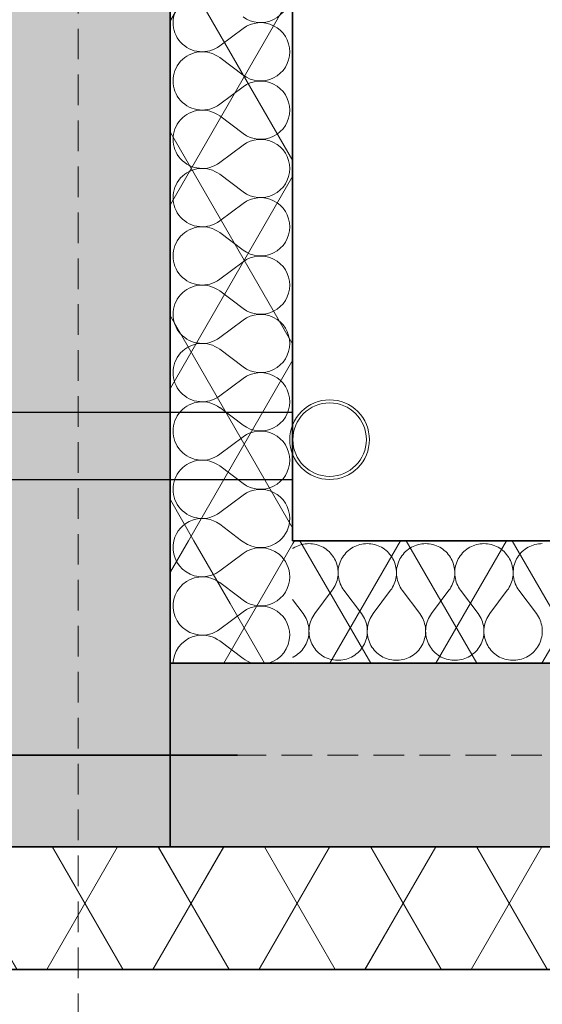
# Model space of a CAD drawing. Header units: millimetres. Extents: x 42175 to 97175, y 10092 to 468192.
# Tile 120 of 235: x 82414 to 83268, y 17422 to 19029. Entities that reach past the tile are written whole.
import ezdxf

# ---------------------------------------------------------------- set-up
doc = ezdxf.new("R2010")
doc.units = ezdxf.units.MM
doc.linetypes.add('DASHED', pattern=[0.75, 0.5, -0.25])
for name, color, linetype in [('- A - ocieplenie', 8, 'Continuous'), ('Instalacje - Wod_Kan', 8, 'Continuous'), ('Konstrukcja - Siatka mod', 8, 'Continuous'), ('Konstrukcja - Ściany zewnętrzne', 8, 'Continuous')]:
    doc.layers.add(name, color=color, linetype=linetype)
pattern_1 = [(60, (-175208.28, 306786.62), (-129.90381, 75), []), (120, (-175208.28, 306786.62), (129.90381, 75), [])]

# ---------------------------------------------------------------- blocks, each defined once
blk = doc.blocks.new('*X3')
at = {"layer": '- A - ocieplenie', "linetype": 'Continuous', "lineweight": 13, "ltscale": 100}
for p, q in [((50026.6, 30702.3), (50023.8, 30701.1)), ((50029.4, 30703.3), (50026.6, 30702.3)), ((50032.3, 30704.2), (50029.4, 30703.3)), ((50035.2, 30704.9), (50032.3, 30704.2)), ((50038.2, 30705.3), (50035.2, 30704.9)), ((50041.2, 30705.6), (50038.2, 30705.3)), ((50044.2, 30705.7), (50041.2, 30705.6)), ((50047.2, 30705.6), (50044.2, 30705.7)), ((50050.2, 30705.3), (50047.2, 30705.6)), ((50053.2, 30704.9), (50050.2, 30705.3)), ((50056.1, 30704.2), (50053.2, 30704.9)), ((50059, 30703.3), (50056.1, 30704.2)), ((50061.9, 30702.3), (50059, 30703.3)), ((50064.6, 30701.1), (50061.9, 30702.3)), ((50121.8, 30702.3), (50119, 30701.1)), ((50124.6, 30703.3), (50121.8, 30702.3)), ((50127.5, 30704.2), (50124.6, 30703.3)), ((50130.5, 30704.9), (50127.5, 30704.2)), ((50133.4, 30705.3), (50130.5, 30704.9)), ((50136.4, 30705.6), (50133.4, 30705.3)), ((50139.4, 30705.7), (50136.4, 30705.6)), ((50142.5, 30705.6), (50139.4, 30705.7)), ((50145.5, 30705.3), (50142.5, 30705.6)), ((50148.4, 30704.9), (50145.5, 30705.3)), ((50151.4, 30704.2), (50148.4, 30704.9)), ((50154.3, 30703.3), (50151.4, 30704.2)), ((50157.1, 30702.3), (50154.3, 30703.3)), ((50159.9, 30701.1), (50157.1, 30702.3)), ((50217, 30702.3), (50214.3, 30701.1)), ((50219.9, 30703.3), (50217, 30702.3)), ((50222.8, 30704.2), (50219.9, 30703.3)), ((50225.7, 30704.9), (50222.8, 30704.2)), ((50228.7, 30705.3), (50225.7, 30704.9)), ((50231.7, 30705.6), (50228.7, 30705.3)), ((50234.7, 30705.7), (50231.7, 30705.6)), ((50237.7, 30705.6), (50234.7, 30705.7)), ((50240.7, 30705.3), (50237.7, 30705.6)), ((50243.7, 30704.9), (50240.7, 30705.3)), ((50246.6, 30704.2), (50243.7, 30704.9)), ((50249.5, 30703.3), (50246.6, 30704.2)), ((50252.3, 30702.3), (50249.5, 30703.3)), ((50255.1, 30701.1), (50252.3, 30702.3)), ((50312.3, 30702.3), (50309.5, 30701.1)), ((50315.1, 30703.3), (50312.3, 30702.3)), ((50318, 30704.2), (50315.1, 30703.3)), ((50320.9, 30704.9), (50318, 30704.2)), ((50323.9, 30705.3), (50320.9, 30704.9)), ((50326.9, 30705.6), (50323.9, 30705.3)), ((50329.9, 30705.7), (50326.9, 30705.6)), ((50332.9, 30705.6), (50329.9, 30705.7)), ((50335.9, 30705.3), (50332.9, 30705.6)), ((50338.9, 30704.9), (50335.9, 30705.3)), ((50341.8, 30704.2), (50338.9, 30704.9)), ((50344.7, 30703.3), (50341.8, 30704.2)), ((50347.6, 30702.3), (50344.7, 30703.3)), ((50350.3, 30701.1), (50347.6, 30702.3)), ((50407.5, 30702.3), (50404.8, 30701.1)), ((50410.3, 30703.3), (50407.5, 30702.3)), ((50413.2, 30704.2), (50410.3, 30703.3)), ((50416.2, 30704.9), (50413.2, 30704.2)), ((50419.2, 30705.3), (50416.2, 30704.9)), ((50422.2, 30705.6), (50419.2, 30705.3)), ((50425.2, 30705.7), (50422.2, 30705.6)), ((50018.5, 30698.2), (50017.6, 30697.5)), ((50021.1, 30699.7), (50018.5, 30698.2)), ((50023.8, 30701.1), (50021.1, 30699.7)), ((50067.3, 30699.7), (50064.6, 30701.1)), ((50069.9, 30698.2), (50067.3, 30699.7)), ((50072.4, 30696.5), (50069.9, 30698.2)), ((50074.7, 30694.6), (50072.4, 30696.5)), ((50077, 30692.6), (50074.7, 30694.6)), ((50079.1, 30690.5), (50077, 30692.6)), ((50081.1, 30688.2), (50079.1, 30690.5)), ((50082.9, 30685.8), (50081.1, 30688.2)), ((50102.6, 30688.2), (50100.7, 30685.8)), ((50104.6, 30690.5), (50102.6, 30688.2)), ((50106.7, 30692.6), (50104.6, 30690.5)), ((50108.9, 30694.6), (50106.7, 30692.6)), ((50111.3, 30696.5), (50108.9, 30694.6)), ((50113.8, 30698.2), (50111.3, 30696.5)), ((50116.4, 30699.7), (50113.8, 30698.2)), ((50119, 30701.1), (50116.4, 30699.7)), ((50162.5, 30699.7), (50159.9, 30701.1)), ((50165.1, 30698.2), (50162.5, 30699.7)), ((50167.6, 30696.5), (50165.1, 30698.2)), ((50170, 30694.6), (50167.6, 30696.5)), ((50172.2, 30692.6), (50170, 30694.6)), ((50174.3, 30690.5), (50172.2, 30692.6)), ((50176.3, 30688.2), (50174.3, 30690.5)), ((50178.2, 30685.8), (50176.3, 30688.2)), ((50197.8, 30688.2), (50196, 30685.8)), ((50199.8, 30690.5), (50197.8, 30688.2)), ((50201.9, 30692.6), (50199.8, 30690.5)), ((50204.2, 30694.6), (50201.9, 30692.6)), ((50206.5, 30696.5), (50204.2, 30694.6)), ((50209, 30698.2), (50206.5, 30696.5)), ((50211.6, 30699.7), (50209, 30698.2)), ((50214.3, 30701.1), (50211.6, 30699.7)), ((50257.8, 30699.7), (50255.1, 30701.1)), ((50260.4, 30698.2), (50257.8, 30699.7)), ((50262.8, 30696.5), (50260.4, 30698.2)), ((50265.2, 30694.6), (50262.8, 30696.5)), ((50267.5, 30692.6), (50265.2, 30694.6)), ((50269.6, 30690.5), (50267.5, 30692.6)), ((50271.6, 30688.2), (50269.6, 30690.5)), ((50273.4, 30685.8), (50271.6, 30688.2)), ((50293, 30688.2), (50291.2, 30685.8)), ((50295, 30690.5), (50293, 30688.2)), ((50297.1, 30692.6), (50295, 30690.5)), ((50299.4, 30694.6), (50297.1, 30692.6)), ((50301.8, 30696.5), (50299.4, 30694.6)), ((50304.3, 30698.2), (50301.8, 30696.5)), ((50306.8, 30699.7), (50304.3, 30698.2)), ((50309.5, 30701.1), (50306.8, 30699.7)), ((50353, 30699.7), (50350.3, 30701.1)), ((50355.6, 30698.2), (50353, 30699.7)), ((50358.1, 30696.5), (50355.6, 30698.2)), ((50360.5, 30694.6), (50358.1, 30696.5)), ((50362.7, 30692.6), (50360.5, 30694.6)), ((50364.8, 30690.5), (50362.7, 30692.6)), ((50366.8, 30688.2), (50364.8, 30690.5)), ((50368.6, 30685.8), (50366.8, 30688.2)), ((50388.3, 30688.2), (50386.5, 30685.8)), ((50390.3, 30690.5), (50388.3, 30688.2)), ((50392.4, 30692.6), (50390.3, 30690.5)), ((50394.6, 30694.6), (50392.4, 30692.6)), ((50397, 30696.5), (50394.6, 30694.6)), ((50399.5, 30698.2), (50397, 30696.5)), ((50402.1, 30699.7), (50399.5, 30698.2)), ((50404.8, 30701.1), (50402.1, 30699.7)), ((50084.6, 30683.3), (50082.9, 30685.8)), ((50086.1, 30680.7), (50084.6, 30683.3)), ((50087.5, 30678), (50086.1, 30680.7)), ((50088.6, 30675.3), (50087.5, 30678)), ((50089.6, 30672.4), (50088.6, 30675.3)), ((50090.4, 30669.5), (50089.6, 30672.4)), ((50094, 30672.4), (50093.2, 30669.5)), ((50095, 30675.3), (50094, 30672.4)), ((50096.2, 30678), (50095, 30675.3)), ((50097.6, 30680.7), (50096.2, 30678)), ((50099.1, 30683.3), (50097.6, 30680.7)), ((50100.7, 30685.8), (50099.1, 30683.3)), ((50179.8, 30683.3), (50178.2, 30685.8)), ((50181.3, 30680.7), (50179.8, 30683.3)), ((50182.7, 30678), (50181.3, 30680.7)), ((50183.9, 30675.3), (50182.7, 30678)), ((50184.9, 30672.4), (50183.9, 30675.3)), ((50185.7, 30669.5), (50184.9, 30672.4)), ((50189.3, 30672.4), (50188.5, 30669.5)), ((50190.3, 30675.3), (50189.3, 30672.4)), ((50191.4, 30678), (50190.3, 30675.3)), ((50192.8, 30680.7), (50191.4, 30678)), ((50194.3, 30683.3), (50192.8, 30680.7)), ((50196, 30685.8), (50194.3, 30683.3)), ((50275.1, 30683.3), (50273.4, 30685.8)), ((50276.6, 30680.7), (50275.1, 30683.3)), ((50277.9, 30678), (50276.6, 30680.7)), ((50279.1, 30675.3), (50277.9, 30678)), ((50280.1, 30672.4), (50279.1, 30675.3)), ((50280.9, 30669.5), (50280.1, 30672.4)), ((50284.5, 30672.4), (50283.7, 30669.5)), ((50285.5, 30675.3), (50284.5, 30672.4)), ((50286.7, 30678), (50285.5, 30675.3)), ((50288, 30680.7), (50286.7, 30678)), ((50289.5, 30683.3), (50288, 30680.7)), ((50291.2, 30685.8), (50289.5, 30683.3)), ((50370.3, 30683.3), (50368.6, 30685.8)), ((50371.8, 30680.7), (50370.3, 30683.3)), ((50373.2, 30678), (50371.8, 30680.7)), ((50374.3, 30675.3), (50373.2, 30678)), ((50375.3, 30672.4), (50374.3, 30675.3)), ((50376.2, 30669.5), (50375.3, 30672.4)), ((50379.7, 30672.4), (50378.9, 30669.5)), ((50380.7, 30675.3), (50379.7, 30672.4)), ((50381.9, 30678), (50380.7, 30675.3)), ((50383.3, 30680.7), (50381.9, 30678)), ((50384.8, 30683.3), (50383.3, 30680.7)), ((50386.5, 30685.8), (50384.8, 30683.3)), ((50091.1, 30666.6), (50090.4, 30669.5)), ((50091.5, 30663.6), (50091.1, 30666.6)), ((50091.4, 30651.6), (50091.7, 30654.6)), ((50091.8, 30660.6), (50091.5, 30663.6)), ((50091.7, 30654.6), (50091.8, 30657.6)), ((50091.8, 30657.6), (50091.8, 30660.6)), ((50091.9, 30660.6), (50091.8, 30657.6)), ((50091.8, 30657.6), (50092, 30654.6)), ((50092.1, 30663.6), (50091.9, 30660.6)), ((50092, 30654.6), (50092.3, 30651.6)), ((50092.6, 30666.6), (50092.1, 30663.6)), ((50093.2, 30669.5), (50092.6, 30666.6)), ((50186.3, 30666.6), (50185.7, 30669.5)), ((50186.7, 30663.6), (50186.3, 30666.6)), ((50186.6, 30651.6), (50186.9, 30654.6)), ((50187, 30660.6), (50186.7, 30663.6)), ((50186.9, 30654.6), (50187.1, 30657.6)), ((50187.1, 30657.6), (50187, 30660.6)), ((50187.4, 30663.6), (50187.1, 30660.6)), ((50187.1, 30660.6), (50187.1, 30657.6)), ((50187.1, 30657.6), (50187.2, 30654.6)), ((50187.2, 30654.6), (50187.5, 30651.6)), ((50187.8, 30666.6), (50187.4, 30663.6)), ((50188.5, 30669.5), (50187.8, 30666.6)), ((50281.5, 30666.6), (50280.9, 30669.5)), ((50282, 30663.6), (50281.5, 30666.6)), ((50281.9, 30651.6), (50282.2, 30654.6)), ((50282.2, 30660.6), (50282, 30663.6)), ((50282.3, 30657.6), (50282.2, 30660.6)), ((50282.2, 30654.6), (50282.3, 30657.6)), ((50282.4, 30660.6), (50282.3, 30657.6)), ((50282.3, 30657.6), (50282.4, 30654.6)), ((50282.6, 30663.6), (50282.4, 30660.6)), ((50282.4, 30654.6), (50282.8, 30651.6)), ((50283.1, 30666.6), (50282.6, 30663.6)), ((50283.7, 30669.5), (50283.1, 30666.6)), ((50376.8, 30666.6), (50376.2, 30669.5)), ((50377.2, 30663.6), (50376.8, 30666.6)), ((50377.1, 30651.6), (50377.4, 30654.6)), ((50377.5, 30660.6), (50377.2, 30663.6)), ((50377.4, 30654.6), (50377.5, 30657.6)), ((50377.5, 30657.6), (50377.5, 30660.6)), ((50377.6, 30660.6), (50377.5, 30657.6)), ((50377.5, 30657.6), (50377.7, 30654.6)), ((50377.9, 30663.6), (50377.6, 30660.6)), ((50377.7, 30654.6), (50378, 30651.6)), ((50378.3, 30666.6), (50377.9, 30663.6)), ((50378.9, 30669.5), (50378.3, 30666.6)), ((50087, 30637.2), (50088.2, 30640)), ((50088.2, 30640), (50089.3, 30642.8)), ((50089.3, 30642.8), (50090.2, 30645.7)), ((50090.2, 30645.7), (50090.9, 30648.6)), ((50090.9, 30648.6), (50091.4, 30651.6)), ((50092.3, 30651.6), (50092.8, 30648.6)), ((50092.8, 30648.6), (50093.5, 30645.7)), ((50093.5, 30645.7), (50094.4, 30642.8)), ((50094.4, 30642.8), (50095.4, 30640)), ((50095.4, 30640), (50096.6, 30637.2)), ((50182.2, 30637.2), (50183.5, 30640)), ((50183.5, 30640), (50184.5, 30642.8)), ((50184.5, 30642.8), (50185.4, 30645.7)), ((50185.4, 30645.7), (50186.1, 30648.6)), ((50186.1, 30648.6), (50186.6, 30651.6)), ((50187.5, 30651.6), (50188, 30648.6)), ((50188, 30648.6), (50188.7, 30645.7)), ((50188.7, 30645.7), (50189.6, 30642.8)), ((50189.6, 30642.8), (50190.7, 30640)), ((50190.7, 30640), (50191.9, 30637.2)), ((50277.5, 30637.2), (50278.7, 30640)), ((50278.7, 30640), (50279.8, 30642.8)), ((50279.8, 30642.8), (50280.7, 30645.7)), ((50280.7, 30645.7), (50281.4, 30648.6)), ((50281.4, 30648.6), (50281.9, 30651.6)), ((50282.8, 30651.6), (50283.3, 30648.6)), ((50283.3, 30648.6), (50284, 30645.7)), ((50284, 30645.7), (50284.8, 30642.8)), ((50284.8, 30642.8), (50285.9, 30640)), ((50285.9, 30640), (50287.1, 30637.2)), ((50372.7, 30637.2), (50374, 30640)), ((50374, 30640), (50375, 30642.8)), ((50375, 30642.8), (50375.9, 30645.7)), ((50375.9, 30645.7), (50376.6, 30648.6)), ((50376.6, 30648.6), (50377.1, 30651.6)), ((50378, 30651.6), (50378.5, 30648.6)), ((50378.5, 30648.6), (50379.2, 30645.7)), ((50379.2, 30645.7), (50380.1, 30642.8)), ((50380.1, 30642.8), (50381.1, 30640)), ((50381.1, 30640), (50382.4, 30637.2)), ((50053.7, 30591.4), (50082.3, 30629.5)), ((50082.3, 30629.5), (50084, 30632)), ((50084, 30632), (50085.6, 30634.6)), ((50085.6, 30634.6), (50087, 30637.2)), ((50096.6, 30637.2), (50098.1, 30634.6)), ((50098.1, 30634.6), (50099.6, 30632)), ((50099.6, 30632), (50101.4, 30629.5)), ((50129.9, 30591.4), (50101.4, 30629.5)), ((50149, 30591.4), (50177.5, 30629.5)), ((50177.5, 30629.5), (50179.3, 30632)), ((50179.3, 30632), (50180.8, 30634.6)), ((50180.8, 30634.6), (50182.2, 30637.2)), ((50191.9, 30637.2), (50193.3, 30634.6)), ((50193.3, 30634.6), (50194.9, 30632)), ((50194.9, 30632), (50196.6, 30629.5)), ((50225.2, 30591.4), (50196.6, 30629.5)), ((50244.2, 30591.4), (50272.8, 30629.5)), ((50272.8, 30629.5), (50274.5, 30632)), ((50274.5, 30632), (50276.1, 30634.6)), ((50276.1, 30634.6), (50277.5, 30637.2)), ((50287.1, 30637.2), (50288.5, 30634.6)), ((50288.5, 30634.6), (50290.1, 30632)), ((50290.1, 30632), (50291.8, 30629.5)), ((50320.4, 30591.4), (50291.8, 30629.5)), ((50339.4, 30591.4), (50368, 30629.5)), ((50368, 30629.5), (50369.8, 30632)), ((50369.8, 30632), (50371.3, 30634.6)), ((50371.3, 30634.6), (50372.7, 30637.2)), ((50382.4, 30637.2), (50383.8, 30634.6)), ((50383.8, 30634.6), (50385.3, 30632)), ((50385.3, 30632), (50387.1, 30629.5)), ((50415.6, 30591.4), (50387.1, 30629.5)), ((50034.7, 30591.4), (50017.6, 30614.3)), ((50036.4, 30588.9), (50034.7, 30591.4)), ((50053.7, 30591.4), (50052, 30588.9)), ((50131.7, 30588.9), (50129.9, 30591.4)), ((50149, 30591.4), (50147.2, 30588.9)), ((50226.9, 30588.9), (50225.2, 30591.4)), ((50244.2, 30591.4), (50242.5, 30588.9)), ((50322.2, 30588.9), (50320.4, 30591.4)), ((50339.4, 30591.4), (50337.7, 30588.9)), ((50417.4, 30588.9), (50415.6, 30591.4)), ((50038, 30586.3), (50036.4, 30588.9)), ((50039.4, 30583.6), (50038, 30586.3)), ((50040.7, 30580.8), (50039.4, 30583.6)), ((50041.8, 30577.9), (50040.7, 30580.8)), ((50042.6, 30575), (50041.8, 30577.9)), ((50043.3, 30572), (50042.6, 30575)), ((50045.8, 30575), (50045.1, 30572)), ((50046.7, 30577.9), (50045.8, 30575)), ((50047.7, 30580.8), (50046.7, 30577.9)), ((50049, 30583.6), (50047.7, 30580.8)), ((50050.4, 30586.3), (50049, 30583.6)), ((50052, 30588.9), (50050.4, 30586.3)), ((50133.3, 30586.3), (50131.7, 30588.9)), ((50134.7, 30583.6), (50133.3, 30586.3)), ((50135.9, 30580.8), (50134.7, 30583.6)), ((50137, 30577.9), (50135.9, 30580.8)), ((50137.9, 30575), (50137, 30577.9)), ((50138.6, 30572), (50137.9, 30575)), ((50141, 30575), (50140.3, 30572)), ((50141.9, 30577.9), (50141, 30575)), ((50143, 30580.8), (50141.9, 30577.9)), ((50144.2, 30583.6), (50143, 30580.8)), ((50145.6, 30586.3), (50144.2, 30583.6)), ((50147.2, 30588.9), (50145.6, 30586.3)), ((50228.5, 30586.3), (50226.9, 30588.9)), ((50229.9, 30583.6), (50228.5, 30586.3)), ((50231.2, 30580.8), (50229.9, 30583.6)), ((50232.2, 30577.9), (50231.2, 30580.8)), ((50233.1, 30575), (50232.2, 30577.9)), ((50233.8, 30572), (50233.1, 30575)), ((50236.3, 30575), (50235.6, 30572)), ((50237.1, 30577.9), (50236.3, 30575)), ((50238.2, 30580.8), (50237.1, 30577.9)), ((50239.4, 30583.6), (50238.2, 30580.8)), ((50240.9, 30586.3), (50239.4, 30583.6)), ((50242.5, 30588.9), (50240.9, 30586.3)), ((50323.7, 30586.3), (50322.2, 30588.9)), ((50325.2, 30583.6), (50323.7, 30586.3)), ((50326.4, 30580.8), (50325.2, 30583.6)), ((50327.5, 30577.9), (50326.4, 30580.8)), ((50328.3, 30575), (50327.5, 30577.9)), ((50329, 30572), (50328.3, 30575)), ((50331.5, 30575), (50330.8, 30572)), ((50332.4, 30577.9), (50331.5, 30575)), ((50333.4, 30580.8), (50332.4, 30577.9)), ((50334.7, 30583.6), (50333.4, 30580.8)), ((50336.1, 30586.3), (50334.7, 30583.6)), ((50337.7, 30588.9), (50336.1, 30586.3)), ((50419, 30586.3), (50417.4, 30588.9)), ((50420.4, 30583.6), (50419, 30586.3)), ((50421.6, 30580.8), (50420.4, 30583.6)), ((50422.7, 30577.9), (50421.6, 30580.8)), ((50423.6, 30575), (50422.7, 30577.9)), ((50424.3, 30572), (50423.6, 30575)), ((50043.8, 30569), (50043.3, 30572)), ((50044.1, 30566), (50043.8, 30569)), ((50043.8, 30556.8), (50044.1, 30559.9)), ((50044.2, 30562.9), (50044.1, 30566)), ((50044.1, 30559.9), (50044.2, 30562.9)), ((50044.3, 30566), (50044.2, 30562.9)), ((50044.2, 30562.9), (50044.3, 30559.9)), ((50044.6, 30569), (50044.3, 30566)), ((50044.3, 30559.9), (50044.6, 30556.8)), ((50045.1, 30572), (50044.6, 30569)), ((50139, 30569), (50138.6, 30572)), ((50139.3, 30566), (50139, 30569)), ((50139.1, 30556.8), (50139.4, 30559.9)), ((50139.4, 30562.9), (50139.3, 30566)), ((50139.6, 30566), (50139.4, 30562.9)), ((50139.4, 30562.9), (50139.5, 30559.9)), ((50139.4, 30559.9), (50139.4, 30562.9)), ((50139.5, 30559.9), (50139.8, 30556.8)), ((50139.9, 30569), (50139.6, 30566)), ((50140.3, 30572), (50139.9, 30569)), ((50234.3, 30569), (50233.8, 30572)), ((50234.6, 30566), (50234.3, 30569)), ((50234.3, 30556.8), (50234.6, 30559.9)), ((50234.7, 30562.9), (50234.6, 30566)), ((50234.6, 30559.9), (50234.7, 30562.9)), ((50234.8, 30566), (50234.7, 30562.9)), ((50234.7, 30562.9), (50234.8, 30559.9)), ((50235.1, 30569), (50234.8, 30566)), ((50234.8, 30559.9), (50235.1, 30556.8)), ((50235.6, 30572), (50235.1, 30569)), ((50329.5, 30569), (50329, 30572)), ((50329.8, 30566), (50329.5, 30569)), ((50329.5, 30556.8), (50329.8, 30559.9)), ((50329.9, 30562.9), (50329.8, 30566)), ((50329.8, 30559.9), (50329.9, 30562.9)), ((50330, 30566), (50329.9, 30562.9)), ((50329.9, 30562.9), (50330, 30559.9)), ((50330.3, 30569), (50330, 30566)), ((50330, 30559.9), (50330.3, 30556.8)), ((50330.8, 30572), (50330.3, 30569)), ((50424.8, 30569), (50424.3, 30572)), ((50425.1, 30566), (50424.8, 30569)), ((50424.8, 30556.8), (50425.1, 30559.9)), ((50425.2, 30562.9), (50425.1, 30566)), ((50425.1, 30559.9), (50425.2, 30562.9)), ((50038.1, 30539.5), (50039.5, 30542.2)), ((50039.5, 30542.2), (50040.8, 30545)), ((50040.8, 30545), (50041.8, 30547.9)), ((50041.8, 30547.9), (50042.7, 30550.8)), ((50042.7, 30550.8), (50043.3, 30553.8)), ((50043.3, 30553.8), (50043.8, 30556.8)), ((50044.6, 30556.8), (50045.1, 30553.8)), ((50045.1, 30553.8), (50045.8, 30550.8)), ((50045.8, 30550.8), (50046.6, 30547.9)), ((50046.6, 30547.9), (50047.7, 30545)), ((50047.7, 30545), (50048.9, 30542.2)), ((50048.9, 30542.2), (50050.3, 30539.5)), ((50133.3, 30539.5), (50134.8, 30542.2)), ((50134.8, 30542.2), (50136, 30545)), ((50136, 30545), (50137, 30547.9)), ((50137, 30547.9), (50137.9, 30550.8)), ((50137.9, 30550.8), (50138.6, 30553.8)), ((50138.6, 30553.8), (50139.1, 30556.8)), ((50139.8, 30556.8), (50140.3, 30553.8)), ((50140.3, 30553.8), (50141, 30550.8)), ((50141, 30550.8), (50141.9, 30547.9)), ((50141.9, 30547.9), (50142.9, 30545)), ((50142.9, 30545), (50144.1, 30542.2)), ((50144.1, 30542.2), (50145.5, 30539.5)), ((50228.6, 30539.5), (50230, 30542.2)), ((50230, 30542.2), (50231.2, 30545)), ((50231.2, 30545), (50232.3, 30547.9)), ((50232.3, 30547.9), (50233.1, 30550.8)), ((50233.1, 30550.8), (50233.8, 30553.8)), ((50233.8, 30553.8), (50234.3, 30556.8)), ((50235.1, 30556.8), (50235.6, 30553.8)), ((50235.6, 30553.8), (50236.2, 30550.8)), ((50236.2, 30550.8), (50237.1, 30547.9)), ((50237.1, 30547.9), (50238.1, 30545)), ((50238.1, 30545), (50239.4, 30542.2)), ((50239.4, 30542.2), (50240.8, 30539.5)), ((50323.8, 30539.5), (50325.2, 30542.2)), ((50325.2, 30542.2), (50326.5, 30545)), ((50326.5, 30545), (50327.5, 30547.9)), ((50327.5, 30547.9), (50328.4, 30550.8)), ((50328.4, 30550.8), (50329.1, 30553.8)), ((50329.1, 30553.8), (50329.5, 30556.8)), ((50330.3, 30556.8), (50330.8, 30553.8)), ((50330.8, 30553.8), (50331.5, 30550.8)), ((50331.5, 30550.8), (50332.3, 30547.9)), ((50332.3, 30547.9), (50333.4, 30545)), ((50333.4, 30545), (50334.6, 30542.2)), ((50334.6, 30542.2), (50336, 30539.5)), ((50419.1, 30539.5), (50420.5, 30542.2)), ((50420.5, 30542.2), (50421.7, 30545)), ((50421.7, 30545), (50422.8, 30547.9)), ((50422.8, 30547.9), (50423.6, 30550.8)), ((50423.6, 30550.8), (50424.3, 30553.8)), ((50424.3, 30553.8), (50424.8, 30556.8)), ((50023.9, 30523.8), (50026.3, 30525.6)), ((50026.3, 30525.6), (50028.6, 30527.6)), ((50028.6, 30527.6), (50030.8, 30529.8)), ((50030.8, 30529.8), (50032.9, 30532)), ((50032.9, 30532), (50034.8, 30534.4)), ((50034.8, 30534.4), (50036.5, 30536.9)), ((50036.5, 30536.9), (50038.1, 30539.5)), ((50050.3, 30539.5), (50051.9, 30536.9)), ((50051.9, 30536.9), (50053.6, 30534.4)), ((50053.6, 30534.4), (50055.5, 30532)), ((50055.5, 30532), (50057.6, 30529.8)), ((50057.6, 30529.8), (50059.8, 30527.6)), ((50059.8, 30527.6), (50062.1, 30525.6)), ((50062.1, 30525.6), (50064.6, 30523.8)), ((50119.1, 30523.8), (50121.5, 30525.6)), ((50121.5, 30525.6), (50123.9, 30527.6)), ((50123.9, 30527.6), (50126.1, 30529.8)), ((50126.1, 30529.8), (50128.1, 30532)), ((50128.1, 30532), (50130, 30534.4)), ((50130, 30534.4), (50131.8, 30536.9)), ((50131.8, 30536.9), (50133.3, 30539.5)), ((50145.5, 30539.5), (50147.1, 30536.9)), ((50147.1, 30536.9), (50148.9, 30534.4)), ((50148.9, 30534.4), (50150.8, 30532)), ((50150.8, 30532), (50152.8, 30529.8)), ((50152.8, 30529.8), (50155, 30527.6)), ((50155, 30527.6), (50157.4, 30525.6)), ((50157.4, 30525.6), (50159.8, 30523.8)), ((50214.3, 30523.8), (50216.8, 30525.6)), ((50216.8, 30525.6), (50219.1, 30527.6)), ((50219.1, 30527.6), (50221.3, 30529.8)), ((50221.3, 30529.8), (50223.4, 30532)), ((50223.4, 30532), (50225.3, 30534.4)), ((50225.3, 30534.4), (50227, 30536.9)), ((50227, 30536.9), (50228.6, 30539.5)), ((50240.8, 30539.5), (50242.4, 30536.9)), ((50242.4, 30536.9), (50244.1, 30534.4)), ((50244.1, 30534.4), (50246, 30532)), ((50246, 30532), (50248.1, 30529.8)), ((50248.1, 30529.8), (50250.3, 30527.6)), ((50250.3, 30527.6), (50252.6, 30525.6)), ((50252.6, 30525.6), (50255, 30523.8)), ((50309.6, 30523.8), (50312, 30525.6)), ((50312, 30525.6), (50314.3, 30527.6)), ((50314.3, 30527.6), (50316.5, 30529.8)), ((50316.5, 30529.8), (50318.6, 30532)), ((50318.6, 30532), (50320.5, 30534.4)), ((50320.5, 30534.4), (50322.2, 30536.9)), ((50322.2, 30536.9), (50323.8, 30539.5)), ((50336, 30539.5), (50337.6, 30536.9)), ((50337.6, 30536.9), (50339.4, 30534.4)), ((50339.4, 30534.4), (50341.3, 30532)), ((50341.3, 30532), (50343.3, 30529.8)), ((50343.3, 30529.8), (50345.5, 30527.6)), ((50345.5, 30527.6), (50347.8, 30525.6)), ((50347.8, 30525.6), (50350.3, 30523.8)), ((50404.8, 30523.8), (50407.3, 30525.6)), ((50407.3, 30525.6), (50409.6, 30527.6)), ((50409.6, 30527.6), (50411.8, 30529.8)), ((50411.8, 30529.8), (50413.8, 30532)), ((50413.8, 30532), (50415.7, 30534.4)), ((50415.7, 30534.4), (50417.5, 30536.9)), ((50417.5, 30536.9), (50419.1, 30539.5)), ((50017.6, 30520.1), (50018.6, 30520.6)), ((50018.6, 30520.6), (50021.3, 30522.1)), ((50021.3, 30522.1), (50023.9, 30523.8)), ((50064.6, 30523.8), (50067.1, 30522.1)), ((50067.1, 30522.1), (50069.8, 30520.6)), ((50069.8, 30520.6), (50072.5, 30519.3)), ((50072.5, 30519.3), (50075.4, 30518.2)), ((50075.4, 30518.2), (50078.3, 30517.2)), ((50078.3, 30517.2), (50081.2, 30516.4)), ((50081.2, 30516.4), (50084.2, 30515.8)), ((50084.2, 30515.8), (50087.3, 30515.5)), ((50087.3, 30515.5), (50090.3, 30515.3)), ((50090.3, 30515.3), (50093.4, 30515.3)), ((50093.4, 30515.3), (50096.4, 30515.5)), ((50096.4, 30515.5), (50099.4, 30515.8)), ((50099.4, 30515.8), (50102.4, 30516.4)), ((50102.4, 30516.4), (50105.4, 30517.2)), ((50105.4, 30517.2), (50108.3, 30518.2)), ((50108.3, 30518.2), (50111.1, 30519.3)), ((50111.1, 30519.3), (50113.9, 30520.6)), ((50113.9, 30520.6), (50116.5, 30522.1)), ((50116.5, 30522.1), (50119.1, 30523.8)), ((50159.8, 30523.8), (50162.4, 30522.1)), ((50162.4, 30522.1), (50165, 30520.6)), ((50165, 30520.6), (50167.8, 30519.3)), ((50167.8, 30519.3), (50170.6, 30518.2)), ((50170.6, 30518.2), (50173.5, 30517.2)), ((50173.5, 30517.2), (50176.5, 30516.4)), ((50176.5, 30516.4), (50179.5, 30515.8)), ((50179.5, 30515.8), (50182.5, 30515.5)), ((50182.5, 30515.5), (50185.5, 30515.3)), ((50185.5, 30515.3), (50188.6, 30515.3)), ((50188.6, 30515.3), (50191.6, 30515.5)), ((50191.6, 30515.5), (50194.7, 30515.8)), ((50194.7, 30515.8), (50197.7, 30516.4)), ((50197.7, 30516.4), (50200.6, 30517.2)), ((50200.6, 30517.2), (50203.5, 30518.2)), ((50203.5, 30518.2), (50206.4, 30519.3)), ((50206.4, 30519.3), (50209.1, 30520.6)), ((50209.1, 30520.6), (50211.8, 30522.1)), ((50211.8, 30522.1), (50214.3, 30523.8)), ((50255, 30523.8), (50257.6, 30522.1)), ((50257.6, 30522.1), (50260.3, 30520.6)), ((50260.3, 30520.6), (50263, 30519.3)), ((50263, 30519.3), (50265.8, 30518.2)), ((50265.8, 30518.2), (50268.7, 30517.2)), ((50268.7, 30517.2), (50271.7, 30516.4)), ((50271.7, 30516.4), (50274.7, 30515.8)), ((50274.7, 30515.8), (50277.7, 30515.5)), ((50277.7, 30515.5), (50280.8, 30515.3)), ((50280.8, 30515.3), (50283.8, 30515.3)), ((50283.8, 30515.3), (50286.9, 30515.5)), ((50286.9, 30515.5), (50289.9, 30515.8)), ((50289.9, 30515.8), (50292.9, 30516.4)), ((50292.9, 30516.4), (50295.9, 30517.2)), ((50295.9, 30517.2), (50298.8, 30518.2)), ((50298.8, 30518.2), (50301.6, 30519.3)), ((50301.6, 30519.3), (50304.4, 30520.6)), ((50304.4, 30520.6), (50307, 30522.1)), ((50307, 30522.1), (50309.6, 30523.8)), ((50350.3, 30523.8), (50352.8, 30522.1)), ((50352.8, 30522.1), (50355.5, 30520.6)), ((50355.5, 30520.6), (50358.2, 30519.3)), ((50358.2, 30519.3), (50361.1, 30518.2)), ((50361.1, 30518.2), (50364, 30517.2)), ((50364, 30517.2), (50366.9, 30516.4)), ((50366.9, 30516.4), (50369.9, 30515.8)), ((50369.9, 30515.8), (50373, 30515.5)), ((50373, 30515.5), (50376, 30515.3)), ((50376, 30515.3), (50379.1, 30515.3)), ((50379.1, 30515.3), (50382.1, 30515.5)), ((50382.1, 30515.5), (50385.2, 30515.8)), ((50385.2, 30515.8), (50388.2, 30516.4)), ((50388.2, 30516.4), (50391.1, 30517.2)), ((50391.1, 30517.2), (50394, 30518.2)), ((50394, 30518.2), (50396.8, 30519.3)), ((50396.8, 30519.3), (50399.6, 30520.6)), ((50399.6, 30520.6), (50402.3, 30522.1)), ((50402.3, 30522.1), (50404.8, 30523.8))]:
    blk.add_line(p, q, dxfattribs=at)
blk = doc.blocks.new('*X4')
at = {"layer": '- A - ocieplenie', "linetype": 'Continuous', "lineweight": 13, "ltscale": 100}
for p, q in [((49927.4, 30620.3), (49936.6, 30613.4)), ((49898.5, 30565.8), (49936.6, 30594.4)), ((49898.5, 30546.8), (49936.6, 30518.2))]:
    blk.add_line(p, q, dxfattribs=at)
for centre, start, end in [((49965.2, 30651.5), 0, 50.577), ((49965.2, 30651.5), 233.1301, 0), ((49965.2, 30556.3), 0, 126.8699), ((49869.9, 30603.9), 262.584, 306.8699), ((49869.9, 30508.7), 53.1301, 98.5417), ((49965.2, 30556.3), 285.7274, 0), ((49869.9, 30508.7), 171.4583, 177.8545), ((49965.2, 30556.3), 233.1301, 254.2726)]:
    blk.add_arc(centre, 47.6, start, end, dxfattribs=at)
blk = doc.blocks.new('*X6')
at = {"layer": '- A - ocieplenie', "linetype": 'Continuous', "lineweight": 13, "ltscale": 100}
for p, q in [((49898.5, 31518.2), (49936.6, 31546.8)), ((49898.5, 31499.2), (49936.6, 31470.6)), ((49898.5, 31423), (49936.6, 31451.5)), ((49898.5, 31403.9), (49936.6, 31375.4)), ((49898.5, 31327.7), (49936.6, 31356.3)), ((49898.5, 31308.7), (49936.6, 31280.1)), ((49898.5, 31232.5), (49936.6, 31261.1)), ((49898.5, 31213.4), (49936.6, 31184.9)), ((49898.5, 31137.3), (49936.6, 31165.8)), ((49898.5, 31118.2), (49936.6, 31089.6)), ((49898.5, 31042), (49936.6, 31070.6)), ((49898.5, 31023), (49936.6, 30994.4)), ((49898.5, 30946.8), (49936.6, 30975.4)), ((49898.5, 30927.7), (49936.6, 30899.2)), ((49898.5, 30851.5), (49936.6, 30880.1)), ((49898.5, 30832.5), (49936.6, 30803.9)), ((49898.5, 30756.3), (49936.6, 30784.9)), ((49898.5, 30737.3), (49934.2, 30710.5))]:
    blk.add_line(p, q, dxfattribs=at)
for centre, start, end in [((49869.9, 31556.3), 53.1301, 306.8699), ((49965.2, 31603.9), 233.1301, 0), ((49965.2, 31508.7), 0, 126.8699), ((49869.9, 31461.1), 53.1301, 306.8699), ((49965.2, 31508.7), 233.1301, 0), ((49965.2, 31413.4), 0, 126.8699), ((49869.9, 31365.8), 53.1301, 306.8699), ((49965.2, 31413.4), 233.1301, 0), ((49965.2, 31318.2), 0, 126.8699), ((49869.9, 31270.6), 53.1301, 306.8699), ((49965.2, 31318.2), 233.1301, 0), ((49965.2, 31223), 0, 126.8699), ((49869.9, 31175.4), 53.1301, 306.8699), ((49965.2, 31223), 233.1301, 0), ((49965.2, 31127.7), 0, 126.8699), ((49869.9, 31080.1), 53.1301, 306.8699), ((49965.2, 31127.7), 233.1301, 0), ((49965.2, 31032.5), 0, 126.8699), ((49869.9, 30984.9), 53.1301, 306.8699), ((49965.2, 31032.5), 233.1301, 0), ((49965.2, 30937.3), 0, 126.8699), ((49869.9, 30889.6), 53.1301, 306.8699), ((49965.2, 30937.3), 233.1301, 0), ((49965.2, 30842), 0, 126.8699), ((49869.9, 30794.4), 53.1301, 306.8699), ((49965.2, 30842), 233.1301, 0), ((49965.2, 30746.8), 0, 126.8699), ((49869.9, 30699.2), 53.1301, 166.2646), ((49965.2, 30746.8), 310.3094, 0)]:
    blk.add_arc(centre, 47.6, start, end, dxfattribs=at)
blk = doc.blocks.new('*X7')
at = {"layer": '- A - ocieplenie', "linetype": 'Continuous', "lineweight": 13, "ltscale": 100}
for p, q in [((49934.2, 30710.5), (49936.6, 30708.7)), ((49898.5, 30661.1), (49936.6, 30689.6)), ((49898.5, 30642), (49927.4, 30620.3))]:
    blk.add_line(p, q, dxfattribs=at)
for centre, start, end in [((49869.9, 30699.2), 166.2646, 306.8699), ((49965.2, 30746.8), 233.1301, 310.3094), ((49965.2, 30651.5), 50.577, 126.8699), ((49869.9, 30603.9), 53.1301, 262.584), ((49869.9, 30508.7), 98.5417, 171.4583)]:
    blk.add_arc(centre, 47.6, start, end, dxfattribs=at)

msp = doc.modelspace()

# ---------------------------------------------------------------- hatches: boundary and pattern name
at = {"layer": '- A - ocieplenie', "linetype": 'Continuous', "lineweight": 13, "ltscale": 100}
h = msp.add_hatch(dxfattribs=at)
h.set_pattern_fill('Izolacja_miękka_0007_0007', color=8, style=0, pattern_type=2)
h.set_pattern_definition(pattern_1)
h.paths.add_polyline_path([(82860.3, 18178.9), (82860.3, 30758.9), (82660.3, 30758.9), (82660.3, 18178.9)])
h = msp.add_hatch(dxfattribs=at)
h.set_pattern_fill('Izolacja_miękka_0007_0007', color=8, style=0, pattern_type=2)
h.set_pattern_definition(pattern_1)
h.paths.add_polyline_path([(82860.3, 18178.9), (82660.3, 17978.9), (82860.3, 17978.9)])
h = msp.add_hatch(dxfattribs=at)
h.set_pattern_fill('Izolacja_miękka_0007_0007', color=8, style=0, pattern_type=2)
h.set_pattern_definition(pattern_1)
h.paths.add_polyline_path([(82660.3, 18178.9), (82660.3, 17978.9), (82860.3, 18178.9)])
h = msp.add_hatch(dxfattribs=at)
h.set_pattern_fill('Izolacja_miękka_0007_0007', color=8, style=0, pattern_type=2)
h.set_pattern_definition(pattern_1)
h.paths.add_polyline_path([(82860.3, 17978.9), (83866.9, 17978.9), (83866.9, 18178.9), (82860.3, 18178.9)])
at = {"layer": '- A - ocieplenie', "linetype": 'Continuous', "lineweight": 15}
h = msp.add_hatch(dxfattribs=at)
h.set_pattern_fill('Izolacja_miękka_0007', color=8, style=0, pattern_type=2)
h.set_pattern_definition([(60, (-175208.59, 306786.62), (-129.90381, 75), []), (120, (-175208.59, 306786.62), (129.90381, 75), [])])
h.paths.add_polyline_path([(55320, 17478.9), (83866.6, 17478.9), (83866.6, 17678.9), (55320, 17678.9)])
at = {"layer": '- A - ocieplenie', "linetype": 'Continuous', "lineweight": 13, "ltscale": 100}
h = msp.add_hatch(dxfattribs=at)
h.set_pattern_fill('Izolacja_miękka_0007_0007', color=8, style=0, pattern_type=2)
h.set_pattern_definition(pattern_1)
h.paths.add_polyline_path([(55320.3, 17478.9), (83866.9, 17478.9), (83866.9, 17678.9), (55320.3, 17678.9)])
at = {"layer": 'Konstrukcja - Ściany zewnętrzne', "linetype": 'Continuous', "lineweight": 13}
for points in [[(82660, 17978.9), (82660, 30758.9), (82160, 30758.9), (82160, 17978.9)], [(82160, 17678.9), (82660, 17678.9), (82160, 17978.9)], [(82660, 17978.9), (82160, 17978.9), (82660, 17678.9)], [(82660, 17678.9), (83866.6, 17678.9), (83866.6, 17978.9), (82660, 17978.9)]]:
    msp.add_hatch(color=8, dxfattribs=at).paths.add_polyline_path(points)

# ---------------------------------------------------------------- linework, layer by layer
at = {"layer": '- A - ocieplenie', "color": 8, "linetype": 'Continuous', "lineweight": 35, "ltscale": 100, "flags": 128}
for points in [[(82660, 30758.9), (82660, 17978.9)], [(82860, 18178.9), (82860, 30758.9)], [(83866.6, 18178.9), (82860, 18178.9)], [(82660, 17978.9), (82860, 17978.9)], [(82860, 17978.9), (83866.6, 17978.9)], [(83866.6, 17678.9), (55320, 17678.9)], [(55320, 17478.9), (83866.6, 17478.9)]]:
    msp.add_lwpolyline(points, dxfattribs=at)
at = {"layer": '- A - ocieplenie', "color": 8, "linetype": 'Continuous', "lineweight": 13, "ltscale": 100, "flags": 128}
for points in [[(82660.3, 30758.9), (82660.3, 17978.9)], [(82860.3, 18178.9), (82860.3, 30758.9)], [(83866.9, 18178.9), (82860.3, 18178.9)], [(82660.3, 17978.9), (82860.3, 17978.9)], [(82860.3, 17978.9), (83866.9, 17978.9)], [(83866.9, 17678.9), (55320.3, 17678.9)], [(55320.3, 17478.9), (83866.9, 17478.9)]]:
    msp.add_lwpolyline(points, dxfattribs=at)
at = {"color": 8, "linetype": 'Continuous', "lineweight": 25, "ltscale": 100}
for p, q in [((81960, 18388.9), (82860, 18388.9)), ((81960, 18278.9), (82860, 18278.9))]:
    msp.add_line(p, q, dxfattribs=at)
at = {"color": 8, "linetype": 'Continuous', "lineweight": 35, "ltscale": 100}
msp.add_line((82280.1, 17828.9), (82770, 17828.9), dxfattribs=at)
at = {"layer": 'Instalacje - Wod_Kan', "color": 8, "linetype": 'Continuous', "lineweight": 13, "ltscale": 100, "flags": 128}
for points in [[(82920.3, 18408.9, 0.414214), (82855.3, 18343.9, 0.414214), (82920.3, 18278.9, 0.414214), (82985.3, 18343.9, 0.414214)], [(82920.3, 18403.9, -1), (82920.3, 18283.9, -1)]]:
    msp.add_lwpolyline(points, format="xyb", close=True, dxfattribs=at)
at = {"layer": 'Konstrukcja - Siatka mod', "color": 8, "linetype": 'DASHED', "lineweight": 13, "ltscale": 100}
for p, q in [((82510, 33564.8), (82510, 16600)), ((53022.5, 17828.9), (82467, 17828.9)), ((82467, 17828.9), (83467, 17828.9))]:
    msp.add_line(p, q, dxfattribs=at)
msp.add_point((82467, 17828.9), dxfattribs=at)
msp.add_point((82467, 17828.9), dxfattribs=at)
at = {"layer": 'Konstrukcja - Ściany zewnętrzne', "color": 8, "linetype": 'Continuous', "lineweight": 35, "ltscale": 100, "flags": 128}
for points in [[(82660, 17678.9), (82660, 30758.9)], [(83866.6, 17978.9), (82660, 17978.9)], [(82660, 17978.9), (82660, 17678.9)], [(82660, 17678.9), (82160, 17678.9)], [(82660, 17678.9), (83866.6, 17678.9)]]:
    msp.add_lwpolyline(points, dxfattribs=at)
at = {"layer": 'Konstrukcja - Ściany zewnętrzne', "color": 8, "linetype": 'Continuous', "lineweight": 13, "ltscale": 100, "flags": 128}
for points in [[(82660.3, 17678.9), (82660.3, 30608.9)], [(83866.9, 17978.9), (82660.3, 17978.9)], [(82660.3, 17978.9), (82660.3, 17678.9)], [(82660.3, 17678.9), (82160.3, 17678.9)], [(82660.3, 17678.9), (83866.9, 17678.9)]]:
    msp.add_lwpolyline(points, dxfattribs=at)

# ---------------------------------------------------------------- block references
at = {"color": 8, "linetype": 'Continuous', "lineweight": 20, "ltscale": 100}
for name in ['*X6', '*X7', '*X3', '*X4']:
    msp.add_blockref(name, (32842.4, -12531.6), dxfattribs=at)

doc.saveas('drawing.dxf')
